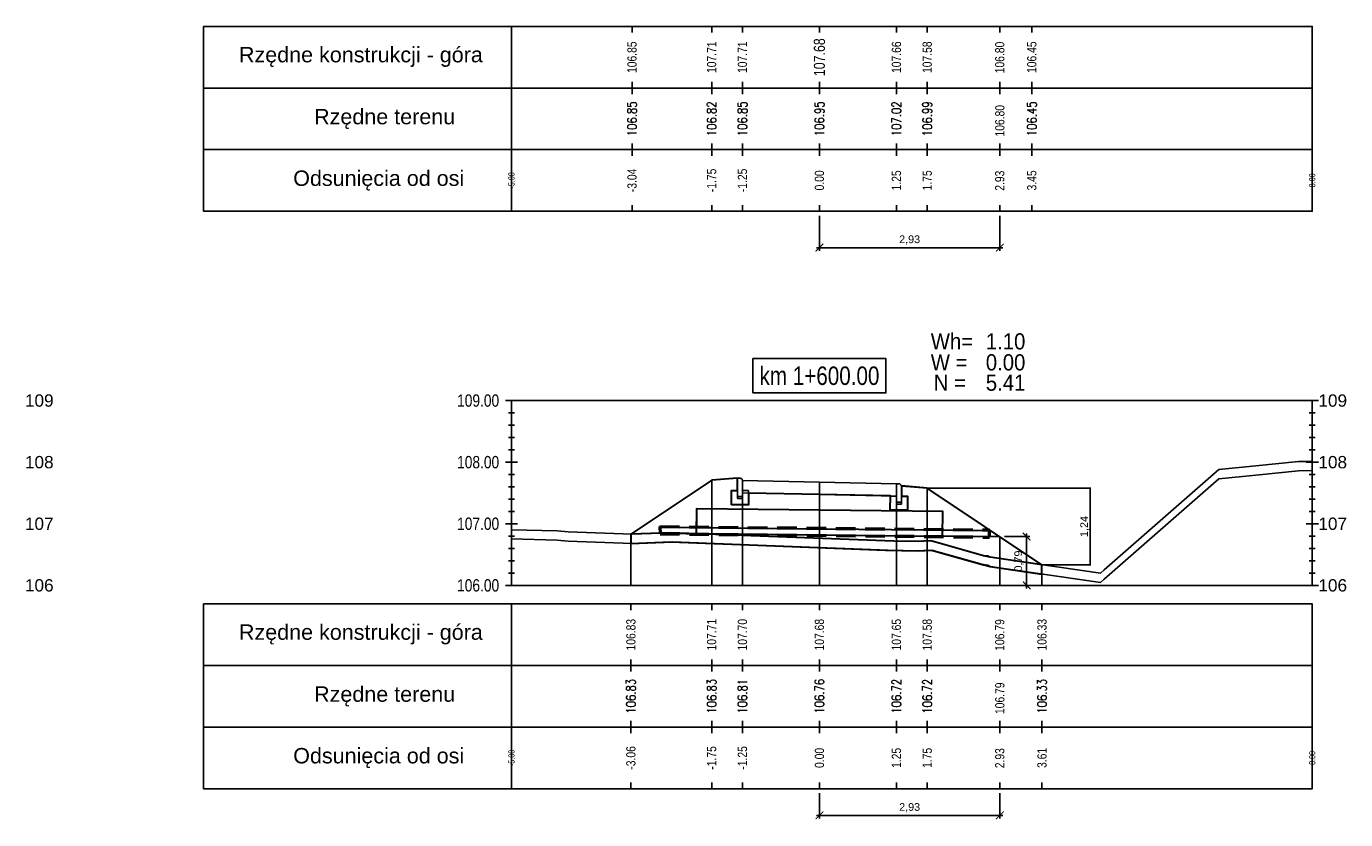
# Model space of a CAD drawing. Extents: x 7537626 to 7538805, y 5722894 to 5725486.
# Tile 85 of 105: x 7538581 to 7538602, y 5725455 to 5725468. Entities that reach past the tile are written whole.
import ezdxf

# ---------------------------------------------------------------- set-up
doc = ezdxf.new("R2010")
doc.units = 0
doc.header["$PDMODE"] = 35
doc.header["$PDSIZE"] = 0.3
doc.linetypes.add('HIDDEN', pattern=[9.525, 6.35, -3.175])
for name, color, linetype in [('C-DROGI-PROFILE', 7, 'Continuous'), ('C-DROGI-PROFILE-ETYKIETY', 7, 'Continuous'), ('C-DROGI-PRZEKROJE-ETYKIETY', 7, 'Continuous'), ('C-POPRZECZKA-przekrój', 2, 'Continuous'), ('C-POPRZECZKA-widok', 1, 'Continuous')]:
    doc.layers.add(name, color=color, linetype=linetype)
for name, color, linetype, true_color in [('C-humus', 7, 'Continuous', 0x003df5), ('C-Teren', 7, 'Continuous', 0x008521), ('poprzeczki', 7, 'Continuous', 0x0000d6)]:
    doc.layers.add(name, color=color, linetype=linetype, true_color=true_color)
doc.layers.add('D-1.pow. hum.', color=7, linetype='Continuous', lineweight=30, plot=False)
doc.layers.add('D-3.nasyp', color=4, linetype='Continuous', lineweight=30, plot=False)
doc.layers.add('D-roboty-ziemne-opis', color=2, linetype='Continuous', lineweight=30)
doc.layers.add('Pom-plan', color=4, linetype='Continuous', plot=False)
doc.styles.add('2mm08', font='arial.ttf', dxfattribs={"width": 0.8})
doc.styles.add('opis_50', font='arial.ttf', dxfattribs={"height": 0.125})
doc.styles.get("Standard").update_dxf_attribs({"font": 'arial.ttf'})
doc.dimstyles.new('OPIS_50', dxfattribs={"dimscale": 0.5, "dimtxt": 0.125, "dimasz": 0.25, "dimexe": 0.1, "dimexo": 0.15, "dimgap": 0.1, "dimtad": 1, "dimzin": 0, "dimtxsty": 'opis_50', "dimblk": 'ARCHTICK', "dimcen": 0.15, "dimdle": 0.1, "dimaunit": 2, "dimadec": 4, "dimazin": 0, "dimtfac": 1, "dimtmove": 0, "dimatfit": 3, "dimfxl": 1, "dimarcsym": 0})

# ---------------------------------------------------------------- blocks, each defined once
blk = doc.blocks.new('_ArchTick')
at = {"color": 0, "linetype": 'ByBlock', "const_width": 0.15}
blk.add_lwpolyline([(-0.5, -0.5), (0.5, 0.5)], dxfattribs=at)
blk = doc.blocks.new('*D20')
at = {"layer": 'Defpoints', "color": 0, "transparency": 16777216}
for p in [(7538595.225, 5725460.863), (7538597.088, 5725459.621), (7538597.869, 5725459.621)]:
    blk.add_point(p, dxfattribs=at)
at = {"layer": 'poprzeczki', "color": 0, "lineweight": -2, "transparency": 16777216}
for p, q in [((7538595.24, 5725460.863), (7538597.879, 5725460.863)), ((7538597.869, 5725460.873), (7538597.869, 5725459.611)), ((7538597.103, 5725459.621), (7538597.879, 5725459.621))]:
    blk.add_line(p, q, dxfattribs=at)
at = {"layer": 'poprzeczki', "color": 0, "lineweight": -2, "transparency": 16777216, "xscale": 0.025, "yscale": 0.025, "zscale": 0.025}
for p, rotation in [((7538597.869, 5725460.863), 90), ((7538597.869, 5725459.621), 270)]:
    blk.add_blockref('_ArchTick', p, dxfattribs=dict(at, rotation=rotation))
at = {"layer": 'poprzeczki', "color": 0, "transparency": 16777216, "insert": (7538597.784, 5725460.242), "char_height": 0.125, "attachment_point": 5, "rotation": 90, "style": 'opis_50'}
blk.add_mtext('1,24', dxfattribs=at)
blk = doc.blocks.new('geokrata')
at = {"layer": 'C-POPRZECZKA-przekrój', "color": 172, "linetype": 'HIDDEN', "lineweight": 50, "ltscale": 0.05, "true_color": 0x0000cc}
for p, q in [((7538464.885, 5725469.743), (7538470.234, 5725469.689)), ((7538464.887, 5725469.627), (7538470.233, 5725469.573))]:
    blk.add_line(p, q, dxfattribs=at)
at = {"layer": 'C-POPRZECZKA-przekrój', "color": 98, "linetype": 'Continuous', "lineweight": 30, "true_color": 0x006100}
for p, q in [((7538464.892, 5725469.735), (7538465.726, 5725469.726)), ((7538464.893, 5725469.635), (7538465.725, 5725469.626)), ((7538469.225, 5725469.591), (7538470.225, 5725469.581))]:
    blk.add_line(p, q, dxfattribs=at)
for points in [[(7538467.479, 5725470.009), (7538465.479, 5725470.029), (7538465.475, 5725469.629), (7538469.475, 5725469.589), (7538469.479, 5725469.989), (7538467.479, 5725470.009), (7538465.479, 5725470.029), (7538465.476, 5725469.729), (7538470.226, 5725469.681)], [(7538464.892, 5725469.735), (7538464.893, 5725469.635)], [(7538470.225, 5725469.581), (7538470.226, 5725469.681)]]:
    blk.add_lwpolyline(points, dxfattribs=at)
at = {"layer": 'C-POPRZECZKA-przekrój', "color": 172, "linetype": 'HIDDEN', "lineweight": 50, "ltscale": 0.05, "true_color": 0x0000cc}
for points in [[(7538464.885, 5725469.743), (7538464.887, 5725469.627)], [(7538470.233, 5725469.573), (7538470.234, 5725469.689)]]:
    blk.add_lwpolyline(points, dxfattribs=at)
blk = doc.blocks.new('*D249')
at = {"layer": 'Defpoints', "color": 0, "transparency": 16777216}
for p in [(7538593.475, 5725465.361), (7538596.403, 5725465.361), (7538596.403, 5725464.769)]:
    blk.add_point(p, dxfattribs=at)
at = {"layer": 'Pom-plan', "color": 0, "lineweight": -2, "transparency": 16777216}
for p, q in [((7538593.475, 5725465.286), (7538593.475, 5725464.719)), ((7538596.403, 5725465.286), (7538596.403, 5725464.719)), ((7538593.425, 5725464.769), (7538596.453, 5725464.769))]:
    blk.add_line(p, q, dxfattribs=at)
at = {"layer": 'Pom-plan', "color": 0, "lineweight": -2, "transparency": 16777216, "xscale": 0.125, "yscale": 0.125, "zscale": 0.125, "rotation": 180}
blk.add_blockref('_ArchTick', (7538593.475, 5725464.769), dxfattribs=at)
at = {"layer": 'Pom-plan', "color": 0, "lineweight": -2, "transparency": 16777216, "xscale": 0.125, "yscale": 0.125, "zscale": 0.125}
blk.add_blockref('_ArchTick', (7538596.403, 5725464.769), dxfattribs=at)
at = {"layer": 'Pom-plan', "color": 0, "transparency": 16777216, "insert": (7538594.939, 5725464.894), "char_height": 0.125, "attachment_point": 5, "style": 'opis_50'}
blk.add_mtext('2,93', dxfattribs=at)
blk = doc.blocks.new('*D250')
at = {"layer": 'Defpoints', "color": 0, "transparency": 16777216}
for p in [(7538596.403, 5725460.078), (7538596.403, 5725459.286), (7538596.839, 5725459.286)]:
    blk.add_point(p, dxfattribs=at)
at = {"layer": 'Pom-plan', "color": 0, "lineweight": -2, "transparency": 16777216}
for p, q in [((7538596.478, 5725460.078), (7538596.889, 5725460.078)), ((7538596.839, 5725460.128), (7538596.839, 5725459.236)), ((7538596.478, 5725459.286), (7538596.889, 5725459.286))]:
    blk.add_line(p, q, dxfattribs=at)
at = {"layer": 'Pom-plan', "color": 0, "lineweight": -2, "transparency": 16777216, "xscale": 0.125, "yscale": 0.125, "zscale": 0.125}
for p, rotation in [((7538596.839, 5725460.078), 90), ((7538596.839, 5725459.286), 270)]:
    blk.add_blockref('_ArchTick', p, dxfattribs=dict(at, rotation=rotation))
at = {"layer": 'Pom-plan', "color": 0, "transparency": 16777216, "insert": (7538596.714, 5725459.682), "char_height": 0.125, "attachment_point": 5, "rotation": 90, "style": 'opis_50'}
blk.add_mtext('0,79', dxfattribs=at)
blk = doc.blocks.new('*D251')
at = {"layer": 'Defpoints', "color": 0, "transparency": 16777216}
for p in [(7538593.475, 5725455.986), (7538596.403, 5725455.986), (7538596.403, 5725455.553)]:
    blk.add_point(p, dxfattribs=at)
at = {"layer": 'Pom-plan', "color": 0, "lineweight": -2, "transparency": 16777216}
for p, q in [((7538593.475, 5725455.911), (7538593.475, 5725455.503)), ((7538596.403, 5725455.911), (7538596.403, 5725455.503)), ((7538593.425, 5725455.553), (7538596.453, 5725455.553))]:
    blk.add_line(p, q, dxfattribs=at)
at = {"layer": 'Pom-plan', "color": 0, "lineweight": -2, "transparency": 16777216, "xscale": 0.125, "yscale": 0.125, "zscale": 0.125, "rotation": 180}
blk.add_blockref('_ArchTick', (7538593.475, 5725455.553), dxfattribs=at)
at = {"layer": 'Pom-plan', "color": 0, "lineweight": -2, "transparency": 16777216, "xscale": 0.125, "yscale": 0.125, "zscale": 0.125}
blk.add_blockref('_ArchTick', (7538596.403, 5725455.553), dxfattribs=at)
at = {"layer": 'Pom-plan', "color": 0, "transparency": 16777216, "insert": (7538594.939, 5725455.678), "char_height": 0.125, "attachment_point": 5, "style": 'opis_50'}
blk.add_mtext('2,93', dxfattribs=at)

msp = doc.modelspace()

# ---------------------------------------------------------------- linework, layer by layer
at = {"layer": 'C-DROGI-PROFILE', "color": 7, "linetype": 'Continuous', "lineweight": -3}
for p, q in [((7538590.432, 5725468.361), (7538590.432, 5725468.261)), ((7538591.725, 5725468.361), (7538591.725, 5725468.261)), ((7538592.225, 5725468.361), (7538592.225, 5725468.261)), ((7538593.475, 5725468.361), (7538593.475, 5725468.261)), ((7538594.725, 5725468.361), (7538594.725, 5725468.261)), ((7538595.225, 5725468.361), (7538595.225, 5725468.261)), ((7538596.403, 5725468.361), (7538596.403, 5725468.261)), ((7538596.923, 5725468.361), (7538596.923, 5725468.261)), ((7538590.432, 5725467.361), (7538590.432, 5725467.461)), ((7538590.432, 5725467.361), (7538590.432, 5725467.261)), ((7538591.725, 5725467.361), (7538591.725, 5725467.461)), ((7538591.725, 5725467.361), (7538591.725, 5725467.261)), ((7538592.225, 5725467.361), (7538592.225, 5725467.461)), ((7538592.225, 5725467.361), (7538592.225, 5725467.261)), ((7538593.475, 5725467.361), (7538593.475, 5725467.461)), ((7538593.475, 5725467.361), (7538593.475, 5725467.261)), ((7538594.725, 5725467.361), (7538594.725, 5725467.461)), ((7538594.725, 5725467.361), (7538594.725, 5725467.261)), ((7538595.225, 5725467.361), (7538595.225, 5725467.461)), ((7538595.225, 5725467.361), (7538595.225, 5725467.261)), ((7538596.403, 5725467.361), (7538596.403, 5725467.461)), ((7538596.403, 5725467.361), (7538596.403, 5725467.261)), ((7538596.923, 5725467.361), (7538596.923, 5725467.461)), ((7538596.923, 5725467.361), (7538596.923, 5725467.261)), ((7538590.432, 5725466.361), (7538590.432, 5725466.461)), ((7538590.432, 5725466.361), (7538590.432, 5725466.261)), ((7538591.725, 5725466.361), (7538591.725, 5725466.461)), ((7538591.725, 5725466.361), (7538591.725, 5725466.261)), ((7538592.225, 5725466.361), (7538592.225, 5725466.461)), ((7538592.225, 5725466.361), (7538592.225, 5725466.261)), ((7538593.475, 5725466.361), (7538593.475, 5725466.461)), ((7538593.475, 5725466.361), (7538593.475, 5725466.261)), ((7538594.725, 5725466.361), (7538594.725, 5725466.461)), ((7538594.725, 5725466.361), (7538594.725, 5725466.261)), ((7538595.225, 5725466.361), (7538595.225, 5725466.461)), ((7538595.225, 5725466.361), (7538595.225, 5725466.261)), ((7538596.403, 5725466.361), (7538596.403, 5725466.461)), ((7538596.403, 5725466.361), (7538596.403, 5725466.261)), ((7538596.923, 5725466.361), (7538596.923, 5725466.461)), ((7538596.923, 5725466.361), (7538596.923, 5725466.261)), ((7538590.432, 5725465.361), (7538590.432, 5725465.461)), ((7538591.725, 5725465.361), (7538591.725, 5725465.461)), ((7538592.225, 5725465.361), (7538592.225, 5725465.461)), ((7538593.475, 5725465.361), (7538593.475, 5725465.461)), ((7538594.725, 5725465.361), (7538594.725, 5725465.461)), ((7538595.225, 5725465.361), (7538595.225, 5725465.461)), ((7538596.403, 5725465.361), (7538596.403, 5725465.461)), ((7538596.923, 5725465.361), (7538596.923, 5725465.461)), ((7538590.414, 5725458.986), (7538590.414, 5725458.886)), ((7538591.725, 5725458.986), (7538591.725, 5725458.886)), ((7538592.225, 5725458.986), (7538592.225, 5725458.886)), ((7538593.475, 5725458.986), (7538593.475, 5725458.886)), ((7538594.725, 5725458.986), (7538594.725, 5725458.886)), ((7538595.225, 5725458.986), (7538595.225, 5725458.886)), ((7538596.403, 5725458.986), (7538596.403, 5725458.886)), ((7538597.088, 5725458.986), (7538597.088, 5725458.886)), ((7538590.414, 5725457.986), (7538590.414, 5725458.086)), ((7538590.414, 5725457.986), (7538590.414, 5725457.886)), ((7538591.725, 5725457.986), (7538591.725, 5725458.086)), ((7538591.725, 5725457.986), (7538591.725, 5725457.886)), ((7538592.225, 5725457.986), (7538592.225, 5725458.086)), ((7538592.225, 5725457.986), (7538592.225, 5725457.886)), ((7538593.475, 5725457.986), (7538593.475, 5725458.086)), ((7538593.475, 5725457.986), (7538593.475, 5725457.886)), ((7538594.725, 5725457.986), (7538594.725, 5725458.086)), ((7538594.725, 5725457.986), (7538594.725, 5725457.886)), ((7538595.225, 5725457.986), (7538595.225, 5725458.086)), ((7538595.225, 5725457.986), (7538595.225, 5725457.886)), ((7538596.403, 5725457.986), (7538596.403, 5725458.086)), ((7538596.403, 5725457.986), (7538596.403, 5725457.886)), ((7538597.088, 5725457.986), (7538597.088, 5725458.086)), ((7538597.088, 5725457.986), (7538597.088, 5725457.886)), ((7538590.414, 5725456.986), (7538590.414, 5725457.086)), ((7538591.725, 5725456.986), (7538591.725, 5725457.086)), ((7538592.225, 5725456.986), (7538592.225, 5725457.086)), ((7538593.475, 5725456.986), (7538593.475, 5725457.086)), ((7538594.725, 5725456.986), (7538594.725, 5725457.086)), ((7538595.225, 5725456.986), (7538595.225, 5725457.086)), ((7538596.403, 5725456.986), (7538596.403, 5725457.086)), ((7538597.088, 5725456.986), (7538597.088, 5725457.086)), ((7538590.414, 5725456.986), (7538590.414, 5725456.886)), ((7538591.725, 5725456.986), (7538591.725, 5725456.886)), ((7538592.225, 5725456.986), (7538592.225, 5725456.886)), ((7538593.475, 5725456.986), (7538593.475, 5725456.886)), ((7538594.725, 5725456.986), (7538594.725, 5725456.886)), ((7538595.225, 5725456.986), (7538595.225, 5725456.886)), ((7538596.403, 5725456.986), (7538596.403, 5725456.886)), ((7538597.088, 5725456.986), (7538597.088, 5725456.886)), ((7538590.414, 5725455.986), (7538590.414, 5725456.086)), ((7538591.725, 5725455.986), (7538591.725, 5725456.086)), ((7538592.225, 5725455.986), (7538592.225, 5725456.086)), ((7538593.475, 5725455.986), (7538593.475, 5725456.086)), ((7538594.725, 5725455.986), (7538594.725, 5725456.086)), ((7538595.225, 5725455.986), (7538595.225, 5725456.086)), ((7538596.403, 5725455.986), (7538596.403, 5725456.086)), ((7538597.088, 5725455.986), (7538597.088, 5725456.086))]:
    msp.add_line(p, q, dxfattribs=at)
at = {"layer": 'C-DROGI-PROFILE', "color": 1, "linetype": 'Continuous', "lineweight": -3}
for points in [[(7538588.475, 5725467.361), (7538588.475, 5725468.361), (7538583.475, 5725468.361), (7538583.475, 5725467.361)], [(7538588.475, 5725467.361), (7538601.475, 5725467.361), (7538601.475, 5725468.361), (7538588.475, 5725468.361)], [(7538588.475, 5725466.361), (7538588.475, 5725467.361), (7538583.475, 5725467.361), (7538583.475, 5725466.361)], [(7538588.475, 5725466.361), (7538601.475, 5725466.361), (7538601.475, 5725467.361), (7538588.475, 5725467.361)], [(7538588.475, 5725465.361), (7538588.475, 5725466.361), (7538583.475, 5725466.361), (7538583.475, 5725465.361)], [(7538588.475, 5725465.361), (7538601.475, 5725465.361), (7538601.475, 5725466.361), (7538588.475, 5725466.361)], [(7538588.475, 5725457.986), (7538588.475, 5725458.986), (7538583.475, 5725458.986), (7538583.475, 5725457.986)], [(7538588.475, 5725457.986), (7538601.475, 5725457.986), (7538601.475, 5725458.986), (7538588.475, 5725458.986)], [(7538588.475, 5725456.986), (7538588.475, 5725457.986), (7538583.475, 5725457.986), (7538583.475, 5725456.986)], [(7538588.475, 5725456.986), (7538601.475, 5725456.986), (7538601.475, 5725457.986), (7538588.475, 5725457.986)], [(7538588.475, 5725455.986), (7538588.475, 5725456.986), (7538583.475, 5725456.986), (7538583.475, 5725455.986)], [(7538588.475, 5725455.986), (7538601.475, 5725455.986), (7538601.475, 5725456.986), (7538588.475, 5725456.986)]]:
    msp.add_3dface(points, dxfattribs=at)
at = {"layer": 'C-DROGI-PRZEKROJE-ETYKIETY', "color": 1, "linetype": 'Continuous', "lineweight": -3}
for p, q in [((7538591.725, 5725460.993), (7538591.725, 5725459.286)), ((7538592.225, 5725460.987), (7538592.225, 5725459.286)), ((7538593.475, 5725460.962), (7538593.475, 5725459.286)), ((7538594.725, 5725460.937), (7538594.725, 5725459.286)), ((7538595.225, 5725460.863), (7538595.225, 5725459.286)), ((7538590.414, 5725460.119), (7538590.414, 5725459.286)), ((7538597.088, 5725459.621), (7538597.088, 5725459.286))]:
    msp.add_line(p, q, dxfattribs=at)
msp.add_lwpolyline([(7538596.403, 5725460.078), (7538596.403, 5725459.286)], dxfattribs=at)
at = {"layer": 'C-humus'}
for p, q in [((7538600.558, 5725461.077), (7538601.252, 5725461.147)), ((7538601.252, 5725461.147), (7538601.475, 5725461.15)), ((7538598.1, 5725459.39), (7538599.957, 5725461.016)), ((7538599.957, 5725461.016), (7538600.558, 5725461.077)), ((7538588.475, 5725460.041), (7538589.215, 5725460.021)), ((7538589.215, 5725460.021), (7538589.394, 5725460.004)), ((7538589.394, 5725460.004), (7538590.434, 5725459.968)), ((7538590.434, 5725459.968), (7538591.064, 5725459.992)), ((7538591.064, 5725459.992), (7538592.446, 5725459.941)), ((7538592.446, 5725459.941), (7538594.682, 5725459.853)), ((7538594.682, 5725459.853), (7538595.076, 5725459.85)), ((7538595.076, 5725459.85), (7538595.259, 5725459.858)), ((7538595.259, 5725459.858), (7538595.307, 5725459.854)), ((7538595.307, 5725459.854), (7538595.335, 5725459.845)), ((7538595.335, 5725459.845), (7538595.34, 5725459.846)), ((7538595.34, 5725459.846), (7538595.359, 5725459.842)), ((7538595.359, 5725459.842), (7538595.368, 5725459.836)), ((7538595.368, 5725459.836), (7538596.137, 5725459.619)), ((7538596.137, 5725459.619), (7538596.172, 5725459.618)), ((7538596.172, 5725459.618), (7538596.207, 5725459.615)), ((7538596.207, 5725459.615), (7538596.244, 5725459.593)), ((7538596.244, 5725459.593), (7538598.036, 5725459.335)), ((7538598.036, 5725459.335), (7538598.1, 5725459.39))]:
    msp.add_line(p, q, dxfattribs=at)
at = {"layer": 'C-POPRZECZKA-przekrój', "color": 2, "linetype": 'Continuous', "lineweight": -3}
for p, q in [((7538590.414, 5725460.119), (7538591.725, 5725460.993)), ((7538591.725, 5725460.993), (7538592.145, 5725461.027)), ((7538592.185, 5725461.027), (7538592.145, 5725461.027)), ((7538592.145, 5725461.027), (7538592.145, 5725460.697)), ((7538592.19, 5725461.027), (7538592.185, 5725461.027)), ((7538592.199, 5725461.024), (7538592.19, 5725461.027)), ((7538592.207, 5725461.02), (7538592.199, 5725461.024)), ((7538592.213, 5725461.015), (7538592.207, 5725461.02)), ((7538592.218, 5725461.01), (7538592.213, 5725461.015)), ((7538592.222, 5725461.003), (7538592.218, 5725461.01)), ((7538592.224, 5725460.994), (7538592.222, 5725461.003)), ((7538592.225, 5725460.987), (7538592.224, 5725460.994)), ((7538592.225, 5725460.987), (7538593.475, 5725460.962)), ((7538592.225, 5725460.987), (7538592.226, 5725460.787)), ((7538592.225, 5725460.697), (7538592.225, 5725460.987)), ((7538592.225, 5725460.987), (7538592.225, 5725460.827)), ((7538593.475, 5725460.762), (7538593.475, 5725460.962)), ((7538593.475, 5725460.962), (7538594.725, 5725460.937)), ((7538594.725, 5725460.937), (7538594.724, 5725460.737)), ((7538594.765, 5725460.937), (7538594.725, 5725460.937)), ((7538594.725, 5725460.937), (7538594.725, 5725460.607)), ((7538594.77, 5725460.937), (7538594.765, 5725460.937)), ((7538594.779, 5725460.934), (7538594.77, 5725460.937)), ((7538594.787, 5725460.93), (7538594.779, 5725460.934)), ((7538594.793, 5725460.925), (7538594.787, 5725460.93)), ((7538594.798, 5725460.92), (7538594.793, 5725460.925)), ((7538594.802, 5725460.913), (7538594.798, 5725460.92)), ((7538594.804, 5725460.904), (7538594.802, 5725460.913)), ((7538594.805, 5725460.897), (7538594.804, 5725460.904)), ((7538594.805, 5725460.607), (7538594.805, 5725460.897)), ((7538594.805, 5725460.897), (7538594.805, 5725460.737)), ((7538594.805, 5725460.897), (7538595.225, 5725460.863)), ((7538592.045, 5725460.597), (7538592.045, 5725460.827)), ((7538592.045, 5725460.827), (7538592.145, 5725460.827)), ((7538592.145, 5725460.827), (7538592.145, 5725460.727)), ((7538592.145, 5725460.727), (7538592.225, 5725460.727)), ((7538592.145, 5725460.697), (7538592.225, 5725460.697)), ((7538592.225, 5725460.827), (7538592.325, 5725460.827)), ((7538592.226, 5725460.787), (7538593.475, 5725460.762)), ((7538592.325, 5725460.827), (7538592.325, 5725460.597)), ((7538593.475, 5725460.762), (7538594.724, 5725460.737)), ((7538594.625, 5725460.507), (7538594.625, 5725460.737)), ((7538594.625, 5725460.737), (7538594.725, 5725460.737)), ((7538594.725, 5725460.737), (7538594.725, 5725460.637)), ((7538594.805, 5725460.737), (7538594.905, 5725460.737)), ((7538594.905, 5725460.737), (7538594.905, 5725460.507)), ((7538595.225, 5725460.863), (7538597.088, 5725459.621)), ((7538592.325, 5725460.597), (7538592.045, 5725460.597)), ((7538594.905, 5725460.507), (7538594.625, 5725460.507)), ((7538594.725, 5725460.637), (7538594.805, 5725460.637)), ((7538594.725, 5725460.607), (7538594.805, 5725460.607))]:
    msp.add_line(p, q, dxfattribs=at)
at = {"layer": 'C-POPRZECZKA-przekrój'}
for points in [[(7538596.225, 5725460.079), (7538596.403, 5725460.078)], [(7538596.226, 5725460.179), (7538596.251, 5725460.179)]]:
    msp.add_lwpolyline(points, dxfattribs=at)
at = {"layer": 'C-POPRZECZKA-widok', "color": 1, "linetype": 'Continuous', "lineweight": -3}
for p, q in [((7538588.375, 5725462.286), (7538601.575, 5725462.286)), ((7538588.475, 5725459.286), (7538588.475, 5725462.286)), ((7538601.475, 5725459.286), (7538601.475, 5725462.286)), ((7538588.425, 5725462.086), (7538588.525, 5725462.086)), ((7538601.425, 5725462.086), (7538601.525, 5725462.086)), ((7538588.425, 5725461.886), (7538588.525, 5725461.886)), ((7538601.425, 5725461.886), (7538601.525, 5725461.886)), ((7538588.425, 5725461.686), (7538588.525, 5725461.686)), ((7538601.425, 5725461.686), (7538601.525, 5725461.686)), ((7538588.425, 5725461.486), (7538588.525, 5725461.486)), ((7538601.425, 5725461.486), (7538601.525, 5725461.486)), ((7538588.375, 5725461.286), (7538588.575, 5725461.286)), ((7538588.425, 5725461.286), (7538588.525, 5725461.286)), ((7538601.375, 5725461.286), (7538601.575, 5725461.286)), ((7538601.425, 5725461.286), (7538601.525, 5725461.286)), ((7538588.425, 5725461.086), (7538588.525, 5725461.086)), ((7538601.425, 5725461.086), (7538601.525, 5725461.086)), ((7538588.425, 5725460.886), (7538588.525, 5725460.886)), ((7538588.425, 5725460.686), (7538588.525, 5725460.686)), ((7538601.425, 5725460.886), (7538601.525, 5725460.886)), ((7538601.425, 5725460.686), (7538601.525, 5725460.686)), ((7538588.425, 5725460.486), (7538588.525, 5725460.486)), ((7538601.425, 5725460.486), (7538601.525, 5725460.486)), ((7538588.375, 5725460.286), (7538588.575, 5725460.286)), ((7538588.425, 5725460.286), (7538588.525, 5725460.286)), ((7538601.375, 5725460.286), (7538601.575, 5725460.286)), ((7538601.425, 5725460.286), (7538601.525, 5725460.286)), ((7538588.425, 5725460.086), (7538588.525, 5725460.086)), ((7538601.425, 5725460.086), (7538601.525, 5725460.086)), ((7538588.425, 5725459.886), (7538588.525, 5725459.886)), ((7538601.425, 5725459.886), (7538601.525, 5725459.886)), ((7538588.425, 5725459.686), (7538588.525, 5725459.686)), ((7538601.425, 5725459.686), (7538601.525, 5725459.686)), ((7538588.425, 5725459.486), (7538588.525, 5725459.486)), ((7538601.425, 5725459.486), (7538601.525, 5725459.486)), ((7538588.375, 5725459.286), (7538601.575, 5725459.286))]:
    msp.add_line(p, q, dxfattribs=at)
at = {"layer": 'C-POPRZECZKA-widok', "color": 3, "linetype": 'Continuous', "lineweight": -3}
msp.add_3dface([(7538592.395, 5725462.411), (7538594.555, 5725462.411), (7538594.555, 5725462.968), (7538592.395, 5725462.968)], dxfattribs=at)
at = {"layer": 'C-Teren'}
for p, q in [((7538598.1, 5725459.54), (7538599.957, 5725461.166)), ((7538599.957, 5725461.166), (7538600.558, 5725461.227)), ((7538600.558, 5725461.227), (7538601.252, 5725461.297)), ((7538601.252, 5725461.297), (7538601.475, 5725461.3)), ((7538588.475, 5725460.191), (7538589.215, 5725460.171)), ((7538589.215, 5725460.171), (7538589.394, 5725460.154)), ((7538589.394, 5725460.154), (7538590.434, 5725460.118)), ((7538590.434, 5725460.118), (7538591.064, 5725460.142)), ((7538591.064, 5725460.142), (7538592.446, 5725460.091)), ((7538592.446, 5725460.091), (7538594.682, 5725460.003)), ((7538594.682, 5725460.003), (7538595.076, 5725460)), ((7538595.076, 5725460), (7538595.259, 5725460.008)), ((7538595.259, 5725460.008), (7538595.307, 5725460.004)), ((7538595.307, 5725460.004), (7538595.335, 5725459.995)), ((7538595.335, 5725459.995), (7538595.34, 5725459.996)), ((7538595.34, 5725459.996), (7538595.359, 5725459.992)), ((7538595.359, 5725459.992), (7538595.368, 5725459.986)), ((7538595.368, 5725459.986), (7538596.137, 5725459.769)), ((7538596.137, 5725459.769), (7538596.172, 5725459.768)), ((7538596.172, 5725459.768), (7538596.207, 5725459.765)), ((7538596.207, 5725459.765), (7538596.244, 5725459.743)), ((7538596.244, 5725459.743), (7538598.036, 5725459.485)), ((7538598.036, 5725459.485), (7538598.1, 5725459.54))]:
    msp.add_line(p, q, dxfattribs=at)
at = {"layer": 'D-1.pow. hum.'}
msp.add_lwpolyline([(7538590.414, 5725460.119), (7538590.414, 5725459.969), (7538591.064, 5725459.992), (7538594.593, 5725459.857), (7538595.076, 5725459.85), (7538595.259, 5725459.858), (7538595.307, 5725459.854), (7538595.334, 5725459.845), (7538595.368, 5725459.836), (7538596.137, 5725459.619), (7538596.254, 5725459.591), (7538597.088, 5725459.471), (7538597.088, 5725459.621), (7538596.244, 5725459.743), (7538596.137, 5725459.769), (7538595.307, 5725460.004), (7538595.259, 5725460.008), (7538595.076, 5725460), (7538594.682, 5725460.003), (7538591.064, 5725460.142), (7538590.414, 5725460.119)], dxfattribs=at)
at = {"layer": 'D-3.nasyp'}
msp.add_lwpolyline([(7538592.045, 5725460.597), (7538592.045, 5725460.827), (7538592.145, 5725460.827), (7538592.145, 5725461.027), (7538591.725, 5725460.993), (7538590.414, 5725460.119), (7538590.414, 5725459.969), (7538591.09, 5725459.991), (7538594.547, 5725459.859), (7538595.076, 5725459.85), (7538595.301, 5725459.856), (7538596.244, 5725459.593), (7538597.088, 5725459.471), (7538597.088, 5725459.621), (7538595.225, 5725460.863), (7538594.805, 5725460.901), (7538594.805, 5725460.737), (7538594.905, 5725460.737), (7538594.905, 5725460.507), (7538594.625, 5725460.507), (7538594.63, 5725460.739), (7538592.325, 5725460.785), (7538592.321, 5725460.597), (7538592.045, 5725460.597)], dxfattribs=at)

# ---------------------------------------------------------------- block references
at = {"layer": 'C-POPRZECZKA-przekrój'}
msp.add_blockref('geokrata', (126, -9.502), dxfattribs=at)

# ---------------------------------------------------------------- texts
at = {"layer": 'C-DROGI-PROFILE', "color": 2}
for s, p in [('Rzędne konstrukcji - góra', (7538584.05, 5725467.778)), ('Rzędne terenu', (7538585.27, 5725466.772)), ('Odsunięcia od osi', (7538584.931, 5725465.772)), ('Rzędne konstrukcji - góra', (7538584.05, 5725458.403)), ('Rzędne terenu', (7538585.27, 5725457.397)), ('Odsunięcia od osi', (7538584.931, 5725456.397))]:
    msp.add_text(s, height=0.25, dxfattribs=at).set_placement(p)
at = {"layer": 'C-DROGI-PROFILE-ETYKIETY', "color": 1, "style": '2mm08', "width": 0.8}
for s, p in [('106.80', (7538596.477, 5725467.6)), ('106.80', (7538596.478, 5725466.573)), ('2.93', (7538596.477, 5725465.693)), ('106.79', (7538596.477, 5725458.225)), ('106.79', (7538596.478, 5725457.198)), ('2.93', (7538596.477, 5725456.318))]:
    msp.add_text(s, height=0.15, rotation=90, dxfattribs=at).set_placement(p)
at = {"layer": 'C-DROGI-PROFILE-ETYKIETY', "color": 1, "linetype": 'Continuous', "lineweight": -3, "attachment_point": 5, "rotation": 90, "style": '2mm08'}
for s, insert, char_height in [('107.68', (7538593.475, 5725467.861), 0.18), ('106.85', (7538590.432, 5725467.861), 0.15), ('107.71', (7538591.725, 5725467.861), 0.15), ('107.71', (7538592.225, 5725467.861), 0.15), ('107.66', (7538594.725, 5725467.861), 0.15), ('107.58', (7538595.225, 5725467.861), 0.15), ('106.45', (7538596.923, 5725467.861), 0.15), ('{\\Fsimplex.shx|c238;106.85}', (7538590.432, 5725466.861), 0.15), ('{\\Fsimplex.shx|c238;106.82}', (7538591.725, 5725466.861), 0.15), ('{\\Fsimplex.shx|c238;106.85}', (7538592.225, 5725466.861), 0.15), ('{\\Fsimplex.shx|c238;106.95}', (7538593.475, 5725466.861), 0.15), ('{\\Fsimplex.shx|c238;107.02}', (7538594.725, 5725466.861), 0.15), ('{\\Fsimplex.shx|c238;106.99}', (7538595.225, 5725466.861), 0.15), ('{\\Fsimplex.shx|c238;106.45}', (7538596.923, 5725466.861), 0.15), ('-3.04', (7538590.432, 5725465.861), 0.15), ('-1.75', (7538591.725, 5725465.861), 0.15), ('-1.25', (7538592.225, 5725465.861), 0.15), ('0.00', (7538593.475, 5725465.861), 0.15), ('1.25', (7538594.725, 5725465.861), 0.15), ('1.75', (7538595.225, 5725465.861), 0.15), ('3.45', (7538596.923, 5725465.861), 0.15), ('106.83', (7538590.414, 5725458.486), 0.15), ('107.71', (7538591.725, 5725458.486), 0.15), ('107.70', (7538592.225, 5725458.486), 0.15), ('107.68', (7538593.475, 5725458.486), 0.15), ('107.65', (7538594.725, 5725458.486), 0.15), ('107.58', (7538595.225, 5725458.486), 0.15), ('106.33', (7538597.088, 5725458.486), 0.15), ('{\\Fsimplex.shx|c238;106.83}', (7538590.414, 5725457.486), 0.15), ('{\\Fsimplex.shx|c238;106.83}', (7538591.725, 5725457.486), 0.15), ('{\\Fsimplex.shx|c238;106.81}', (7538592.225, 5725457.486), 0.15), ('{\\Fsimplex.shx|c238;106.76}', (7538593.475, 5725457.486), 0.15), ('{\\Fsimplex.shx|c238;106.72}', (7538594.725, 5725457.486), 0.15), ('{\\Fsimplex.shx|c238;106.72}', (7538595.225, 5725457.486), 0.15), ('{\\Fsimplex.shx|c238;106.33}', (7538597.088, 5725457.486), 0.15), ('-3.06', (7538590.414, 5725456.486), 0.15), ('-1.75', (7538591.725, 5725456.486), 0.15), ('-1.25', (7538592.225, 5725456.486), 0.15), ('0.00', (7538593.475, 5725456.486), 0.15), ('1.25', (7538594.725, 5725456.486), 0.15), ('1.75', (7538595.225, 5725456.486), 0.15), ('3.61', (7538597.088, 5725456.486), 0.15)]:
    msp.add_mtext(s, dxfattribs=dict(at, insert=insert, char_height=char_height))
at = {"layer": 'C-DROGI-PROFILE-ETYKIETY', "color": 7, "linetype": 'Continuous', "lineweight": -3, "char_height": 0.1, "attachment_point": 5, "rotation": 90, "style": '2mm08'}
for s, insert in [('-5.00', (7538588.475, 5725465.861)), ('8.00', (7538601.475, 5725465.861)), ('-5.00', (7538588.475, 5725456.486)), ('8.00', (7538601.475, 5725456.486))]:
    msp.add_mtext(s, dxfattribs=dict(at, insert=insert))
at = {"layer": 'C-POPRZECZKA-widok', "color": 3, "linetype": 'Continuous', "lineweight": -3, "insert": (7538593.475, 5725462.536), "char_height": 0.3, "attachment_point": 8, "style": '2mm08'}
msp.add_mtext('km 1+600.00', dxfattribs=at)
at = {"layer": 'C-POPRZECZKA-widok', "color": 1, "linetype": 'Continuous', "lineweight": -3, "char_height": 0.2, "attachment_point": 4}
for s, insert in [('109', (7538580.575, 5725462.286)), ('109', (7538601.575, 5725462.286)), ('108', (7538580.575, 5725461.286)), ('108', (7538601.575, 5725461.286)), ('107', (7538580.575, 5725460.286)), ('107', (7538601.575, 5725460.286)), ('106', (7538580.575, 5725459.286)), ('106', (7538601.575, 5725459.286))]:
    msp.add_mtext(s, dxfattribs=dict(at, insert=insert))
at = {"layer": 'C-POPRZECZKA-widok', "color": 1, "linetype": 'Continuous', "lineweight": -3, "char_height": 0.2, "attachment_point": 6, "style": '2mm08'}
for s, insert in [('109.00', (7538588.275, 5725462.286)), ('108.00', (7538588.275, 5725461.286)), ('107.00', (7538588.275, 5725460.286)), ('106.00', (7538588.275, 5725459.286))]:
    msp.add_mtext(s, dxfattribs=dict(at, insert=insert))
at = {"layer": 'D-roboty-ziemne-opis', "lineweight": 25, "width": 0.9}
for s, p in [('Wh=', (7538595.282, 5725463.117)), ('1.10', (7538596.176, 5725463.117)), ('W =', (7538595.282, 5725462.776)), ('0.00', (7538596.176, 5725462.776)), ('N =', (7538595.33, 5725462.446)), ('5.41', (7538596.176, 5725462.446))]:
    msp.add_text(s, height=0.2625, dxfattribs=at).set_placement(p)

# ---------------------------------------------------------------- dimensions: what is measured, and where the dimension line sits
at = {"layer": 'Pom-plan'}
for base, p1, p2, picture, middle in [((7538596.403, 5725464.769), (7538593.475, 5725465.361), (7538596.403, 5725465.361), '*D249', (7538594.939, 5725464.894)), ((7538596.403, 5725455.553), (7538593.475, 5725455.986), (7538596.403, 5725455.986), '*D251', (7538594.939, 5725455.678))]:
    dim = msp.add_linear_dim(base=base, p1=p1, p2=p2, dimstyle='OPIS_50', dxfattribs=at)
    dim.commit()
    dim.dimension.update_dxf_attribs({"geometry": picture, "text_midpoint": middle})
dim = msp.add_linear_dim(base=(7538596.839, 5725459.286), p1=(7538596.403, 5725460.078), p2=(7538596.403, 5725459.286), angle=90, dimstyle='OPIS_50', dxfattribs=at)
dim.commit()
dim.dimension.update_dxf_attribs({"geometry": '*D250', "text_midpoint": (7538596.714, 5725459.682)})
at = {"layer": 'poprzeczki'}
dim = msp.add_linear_dim(base=(7538597.869, 5725459.621), p1=(7538595.225, 5725460.863), p2=(7538597.088, 5725459.621), angle=90, dimstyle='OPIS_50', override={"dimscale": 0.1}, dxfattribs=at)
dim.commit()
dim.dimension.update_dxf_attribs({"geometry": '*D20', "text_midpoint": (7538597.784, 5725460.242)})

doc.saveas('drawing.dxf')
